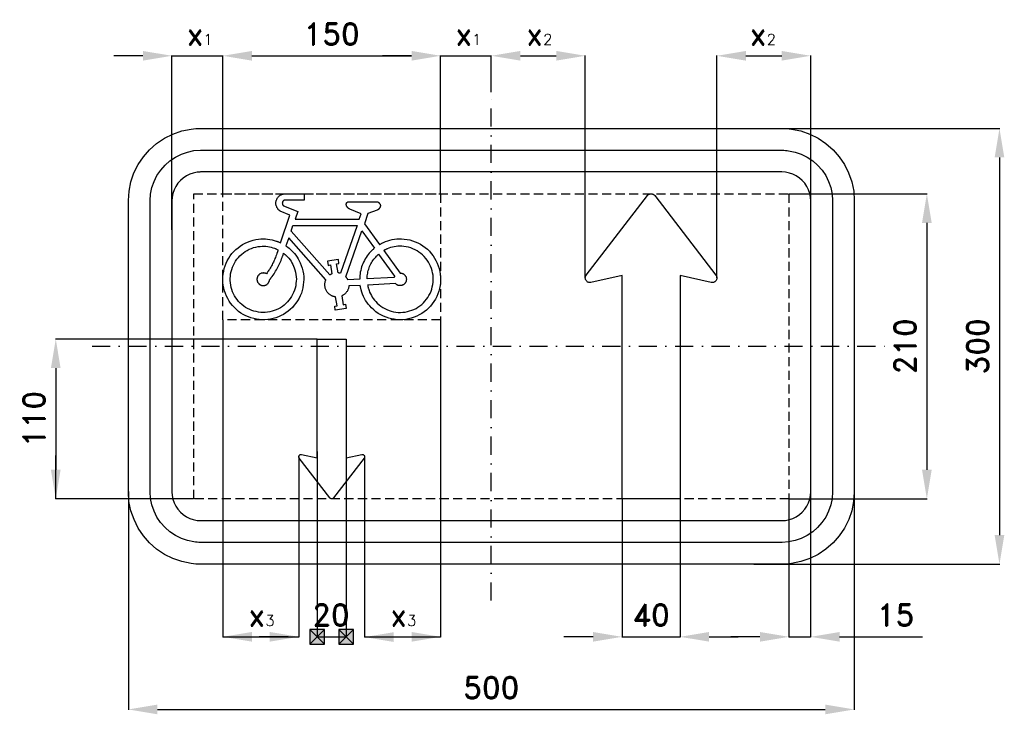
# Model space of a CAD drawing. Header units: millimetres. Extents: x -325 to 353, y -253 to 225.
import ezdxf

# ---------------------------------------------------------------- set-up
doc = ezdxf.new("R2010")
doc.units = ezdxf.units.MM
doc.header["$LTSCALE"] = 5
doc.linetypes.add('ČERCHOVANÁX2', pattern=[2, 1, -0.5, 0, -0.5])
doc.linetypes.add('ČÁRKOVANÁX2', pattern=[1.5, 1, -0.5])
doc.layers.add('Kóty', color=2, linetype='Continuous')
doc.layers.add('Značka', color=7, linetype='Continuous')
doc.styles.get("Standard").update_dxf_attribs({"font": 'romand.shx', "height": 15})
doc.dimstyles.get("Standard").update_dxf_attribs({"dimtxt": 15, "dimasz": 20, "dimexe": 0.18, "dimexo": 0.0625, "dimgap": 7.5, "dimtad": 1, "dimdec": 0, "dimzin": 0, "dimdsep": 46, "dimtxsty": 'Standard', "dimcen": 0.09, "dimadec": 0, "dimazin": 0, "dimtfac": 1, "dimtdec": 0, "dimtofl": 0, "dimtmove": 0, "dimatfit": 3, "dimfxl": 1, "dimtolj": 1, "dimtzin": 0, "dimarcsym": 0})

# ---------------------------------------------------------------- blocks, each defined once
blk = doc.blocks.new('*D0')
at = {"layer": 'Defpoints', "color": 0, "transparency": 16777216}
for p in [(205, 105), (205, -105), (300, -105)]:
    blk.add_point(p, dxfattribs=at)
at = {"layer": 'Kóty', "color": 0, "lineweight": -2, "transparency": 16777216}
for p, q in [((205.06, 105), (300.18, 105)), ((300, 85), (300, -85)), ((205.06, -105), (300.18, -105))]:
    blk.add_line(p, q, dxfattribs=at)
at = {"layer": 'Kóty', "color": 0, "transparency": 16777216}
for points in [[(296.67, 85), (303.33, 85), (300, 105)], [(296.67, -85), (303.33, -85), (300, -105)]]:
    blk.add_solid(points, dxfattribs=at)
at = {"layer": 'Kóty', "color": 0, "transparency": 16777216, "insert": (285, 0), "char_height": 15, "attachment_point": 5, "rotation": 90}
blk.add_mtext('\\A1;210', dxfattribs=at)
blk = doc.blocks.new('*D1')
at = {"layer": 'Defpoints', "color": 0, "transparency": 16777216}
for p in [(-34.94, 200), (-184.94, 105), (-34.94, 105)]:
    blk.add_point(p, dxfattribs=at)
at = {"layer": 'Kóty', "color": 0, "lineweight": -2, "transparency": 16777216}
for p, q in [((-184.94, 105.06), (-184.94, 200.18)), ((-164.94, 200), (-54.94, 200)), ((-34.94, 105.06), (-34.94, 200.18))]:
    blk.add_line(p, q, dxfattribs=at)
at = {"layer": 'Kóty', "color": 0, "transparency": 16777216}
for points in [[(-164.94, 203.33), (-164.94, 196.67), (-184.94, 200)], [(-54.94, 203.33), (-54.94, 196.67), (-34.94, 200)]]:
    blk.add_solid(points, dxfattribs=at)
at = {"layer": 'Kóty', "color": 0, "transparency": 16777216, "insert": (-109.94, 215), "char_height": 15, "attachment_point": 5}
blk.add_mtext('\\A1;150', dxfattribs=at)
blk = doc.blocks.new('*D2')
at = {"layer": 'Defpoints', "color": 0, "transparency": 16777216}
for p in [(180.74, 150), (180.74, -150), (350, -150)]:
    blk.add_point(p, dxfattribs=at)
at = {"layer": 'Kóty', "color": 0, "lineweight": -2, "transparency": 16777216}
for p, q in [((180.81, 150), (350.18, 150)), ((350, 130), (350, -130)), ((180.81, -150), (350.18, -150))]:
    blk.add_line(p, q, dxfattribs=at)
at = {"layer": 'Kóty', "color": 0, "transparency": 16777216}
for points in [[(346.67, 130), (353.33, 130), (350, 150)], [(346.67, -130), (353.33, -130), (350, -150)]]:
    blk.add_solid(points, dxfattribs=at)
at = {"layer": 'Kóty', "color": 0, "transparency": 16777216, "insert": (335, 0), "char_height": 15, "attachment_point": 5, "rotation": 90}
blk.add_mtext('\\A1;300', dxfattribs=at)
blk = doc.blocks.new('*D3')
at = {"layer": 'Defpoints', "color": 0, "transparency": 16777216}
for p in [(219.9, -101.45), (205, -105), (219.9, -200)]:
    blk.add_point(p, dxfattribs=at)
at = {"layer": 'Kóty', "color": 0, "lineweight": -2, "transparency": 16777216}
for p, q in [((219.9, -101.51), (219.9, -200.18)), ((205, -105.06), (205, -200.18)), ((185, -200), (165, -200)), ((239.9, -200), (297.04, -200))]:
    blk.add_line(p, q, dxfattribs=at)
at = {"layer": 'Kóty', "color": 0, "transparency": 16777216}
for points in [[(185, -196.67), (185, -203.33), (205, -200)], [(239.9, -196.67), (239.9, -203.33), (219.9, -200)]]:
    blk.add_solid(points, dxfattribs=at)
at = {"layer": 'Kóty', "color": 0, "transparency": 16777216, "insert": (278.47, -185), "char_height": 15, "attachment_point": 5}
blk.add_mtext('\\A1;15', dxfattribs=at)
blk = doc.blocks.new('*D4')
at = {"layer": 'Defpoints', "color": 0, "transparency": 16777216}
for p in [(90.04, -105), (130.04, -105.01), (130.04, -200)]:
    blk.add_point(p, dxfattribs=at)
at = {"layer": 'Kóty', "color": 0, "lineweight": -2, "transparency": 16777216}
for p, q in [((90.04, -105.06), (90.04, -200.18)), ((130.04, -105.07), (130.04, -200.18)), ((70.04, -200), (50.04, -200)), ((150.04, -200), (170.04, -200))]:
    blk.add_line(p, q, dxfattribs=at)
at = {"layer": 'Kóty', "color": 0, "transparency": 16777216}
for points in [[(70.04, -196.67), (70.04, -203.33), (90.04, -200)], [(150.04, -196.67), (150.04, -203.33), (130.04, -200)]]:
    blk.add_solid(points, dxfattribs=at)
at = {"layer": 'Kóty', "color": 0, "transparency": 16777216, "insert": (110.04, -185), "char_height": 15, "attachment_point": 5}
blk.add_mtext('\\A1;40', dxfattribs=at)
blk = doc.blocks.new('*D5')
at = {"layer": 'Defpoints', "color": 0, "transparency": 16777216}
for p in [(-119.94, 5), (-300, -105), (-205, -105)]:
    blk.add_point(p, dxfattribs=at)
at = {"layer": 'Kóty', "color": 0, "lineweight": -2, "transparency": 16777216}
for p, q in [((-120, 5), (-300.18, 5)), ((-300, -15), (-300, -85)), ((-205.06, -105), (-300.18, -105))]:
    blk.add_line(p, q, dxfattribs=at)
at = {"layer": 'Kóty', "color": 0, "transparency": 16777216}
for points in [[(-303.33, -15), (-296.67, -15), (-300, 5)], [(-303.33, -85), (-296.67, -85), (-300, -105)]]:
    blk.add_solid(points, dxfattribs=at)
at = {"layer": 'Kóty', "color": 0, "transparency": 16777216, "insert": (-315, -50), "char_height": 15, "attachment_point": 5, "rotation": 90}
blk.add_mtext('\\A1;110', dxfattribs=at)
blk = doc.blocks.new('*D6')
at = {"layer": 'Defpoints', "color": 0, "transparency": 16777216}
for p in [(-250, -100), (250, -100), (250, -250)]:
    blk.add_point(p, dxfattribs=at)
at = {"layer": 'Kóty', "color": 0, "lineweight": -2, "transparency": 16777216}
for p, q in [((-250, -100.06), (-250, -250.18)), ((250, -100.06), (250, -250.18)), ((-230, -250), (230, -250))]:
    blk.add_line(p, q, dxfattribs=at)
at = {"layer": 'Kóty', "color": 0, "transparency": 16777216}
for points in [[(-230, -246.67), (-230, -253.33), (-250, -250)], [(230, -246.67), (230, -253.33), (250, -250)]]:
    blk.add_solid(points, dxfattribs=at)
at = {"layer": 'Kóty', "color": 0, "transparency": 16777216, "insert": (0, -235), "char_height": 15, "attachment_point": 5}
blk.add_mtext('\\A1;500', dxfattribs=at)

msp = doc.modelspace()

# ---------------------------------------------------------------- hatches: boundary and pattern name
at = {"layer": 'Kóty'}
h = msp.add_hatch(color=256, dxfattribs=at)
h.dxf.hatch_style = 1
h.paths.add_polyline_path([(-124.94, -205), (-114.94, -205), (-114.94, -195), (-124.94, -195)])
h = msp.add_hatch(color=256, dxfattribs=at)
h.dxf.hatch_style = 1
h.paths.add_polyline_path([(-104.94, -205), (-94.94, -205), (-94.94, -195), (-104.94, -195)])

# ---------------------------------------------------------------- linework, layer by layer
for p, q in [((-240, 200), (-260, 200)), ((-220, 80.14), (-220, 200.18)), ((-184.94, 105.06), (-184.94, 200.18)), ((-164.94, 200), (-144.94, 200)), ((-54.94, 200), (-74.94, 200)), ((-34.94, 105.06), (-34.94, 200.18)), ((0, 175.06), (0, 200.18)), ((0, 175.06), (0, 200.18)), ((0, 175.12), (0, 200.18)), ((20, 200), (44.73, 200)), ((64.73, 47.11), (64.73, 200.18)), ((155.35, 47.11), (155.35, 200.18)), ((175.35, 200), (200, 200)), ((220, 47.11), (220, 200.18)), ((-184.94, 18.2), (-184.94, -200.18)), ((-34.94, 18.2), (-34.94, -200.18)), ((-119.94, -72.53), (-119.94, -200.18)), ((-99.94, -72.53), (-99.94, -200.18)), ((-132.59, -76.09), (-132.59, -200.18)), ((-87.28, -76.09), (-87.28, -200.18)), ((-139.94, -200), (-159.94, -200))]:
    msp.add_line(p, q, dxfattribs=at)
for points in [[(-220, 200), (-184.94, 200)], [(-34.91, 200), (0, 200)], [(-300, -105), (-300, -75.06)], [(-124.94, -195), (-114.94, -205)], [(-114.94, -195), (-124.94, -205)], [(-104.94, -195), (-94.94, -205)], [(-94.94, -195), (-104.94, -205)], [(-184.94, -200), (-132.59, -200)], [(-119.94, -200), (-99.94, -200)], [(-87.28, -200), (-34.94, -200)], [(90, -200), (130, -200)], [(205, -200), (219.9, -200)]]:
    msp.add_lwpolyline(points, dxfattribs=at)
at = {"layer": 'Kóty', "color": 6, "linetype": 'ČÁRKOVANÁX2', "ltscale": 1.25}
msp.add_lwpolyline([(-184.94, 105), (-34.94, 105), (-34.94, 18.27), (-184.94, 18.27)], close=True, dxfattribs=at)
at = {"layer": 'Kóty'}
for points in [[(-124.94, -205), (-114.94, -205), (-114.94, -195), (-124.94, -195)], [(-104.94, -205), (-94.94, -205), (-94.94, -195), (-104.94, -195)]]:
    msp.add_lwpolyline(points, close=True, dxfattribs=at)
for points in [[(-240, 203.33), (-240, 196.67), (-220, 200)], [(-164.94, 203.33), (-164.94, 196.67), (-184.94, 200)], [(-54.94, 203.33), (-54.94, 196.67), (-34.94, 200)], [(20, 203.34), (20, 196.67), (0, 200)], [(44.73, 203.34), (44.73, 196.67), (64.73, 200)], [(175.35, 203.34), (175.35, 196.67), (155.35, 200)], [(200, 203.34), (200, 196.67), (220, 200)], [(-164.94, -196.67), (-164.94, -203.33), (-184.94, -200)], [(-152.59, -196.67), (-152.59, -203.33), (-132.59, -200)], [(-54.94, -196.67), (-54.94, -203.33), (-34.94, -200)], [(-67.28, -196.85), (-67.28, -203.51), (-87.28, -200.18)]]:
    msp.add_solid(points, dxfattribs=at)
at = {"layer": 'Značka', "color": 6, "linetype": 'ČERCHOVANÁX2', "ltscale": 2.5}
for points in [[(0, -175), (0, 175)], [(-275, 0), (275, 0)]]:
    msp.add_lwpolyline(points, dxfattribs=at)
at = {"layer": 'Značka', "color": 5}
for points in [[(-200, -150), (-200.2, -150), (-200.4, -150, -0.03216), (-206.8, -149.55), (-213.2, -148.23), (-219.3, -146.15), (-225.1, -143.24), (-230.5, -139.64), (-235.4, -135.35), (-239.6, -130.5), (-243.2, -125.11), (-246.1, -119.33), (-248.2, -113.19), (-249.6, -106.85), (-250, -100.39), (-250, -100.2), (-250, -100), (-250, 100), (-250, 100.2), (-250, 100.39), (-249.5, 106.85), (-248.2, 113.19), (-246.2, 119.33), (-243.2, 125.11), (-239.6, 130.5), (-235.4, 135.35), (-230.5, 139.65), (-225.1, 143.24), (-219.3, 146.13), (-213.2, 148.23), (-206.8, 149.57, -0.036733), (-200.4, 150), (-200.2, 150), (-200, 150), (200, 150), (200.2, 150), (200.4, 150, -0.03216), (206.8, 149.55), (213.2, 148.23), (219.3, 146.15), (225.1, 143.24), (230.5, 139.64), (235.4, 135.35), (239.6, 130.5), (243.2, 125.11), (246.1, 119.33), (248.2, 113.19), (249.6, 106.85), (250, 100.39), (250, 100.2), (250, 100), (250, -100), (250, -100.2), (250, -100.39), (249.5, -106.85), (248.2, -113.19), (246.2, -119.33), (243.2, -125.11), (239.6, -130.5), (235.4, -135.35), (230.5, -139.65), (225.1, -143.24), (219.3, -146.13), (213.2, -148.23), (206.8, -149.57, -0.036738), (200.4, -150), (200.2, -150), (200, -150), (-200, -150)], [(-200, -135), (-200.1, -135), (-200.3, -135, -0.032139), (-204.8, -134.68), (-209.2, -133.76), (-213.5, -132.31), (-217.6, -130.26), (-221.4, -127.75), (-224.7, -124.75), (-227.8, -121.35), (-230.3, -117.58), (-232.3, -113.53), (-233.8, -109.24), (-234.7, -104.79), (-235, -100.28), (-235, -100.14), (-235, -100), (-235, 100), (-235, 100.14), (-235, 100.28), (-234.7, 104.79), (-233.8, 109.24), (-232.3, 113.53), (-230.3, 117.58), (-227.7, 121.35), (-224.7, 124.75), (-221.4, 127.75), (-217.6, 130.26), (-213.5, 132.29), (-209.2, 133.76), (-204.8, 134.7), (-200.3, 135), (-200.1, 135), (-200, 135), (200, 135), (200.1, 135), (200.3, 135, -0.032139), (204.8, 134.68), (209.2, 133.76), (213.5, 132.31), (217.6, 130.26), (221.4, 127.75), (224.7, 124.75), (227.8, 121.35), (230.3, 117.58), (232.3, 113.53), (233.8, 109.24), (234.7, 104.79), (235, 100.28), (235, 100.14), (235, 100), (235, -100), (235, -100.14), (235, -100.28), (234.7, -104.79), (233.8, -109.24), (232.3, -113.53), (230.3, -117.58), (227.7, -121.35), (224.7, -124.75), (221.4, -127.75), (217.6, -130.26), (213.5, -132.29), (209.2, -133.76), (204.8, -134.7), (200.3, -135), (200.1, -135), (200, -135), (-200, -135)], [(-200, -120), (200, -120), (200.1, -120), (200.2, -120), (202.7, -119.82), (205.3, -119.29), (207.7, -118.46), (210, -117.29), (212.2, -115.86), (214.1, -114.14), (215.9, -112.2), (217.3, -110.05), (218.5, -107.73), (219.3, -105.28), (219.8, -102.74), (220, -100.16), (220, -100.08), (220, -100), (220, 100), (220, 100.08), (220, 100.16), (219.8, 102.74), (219.3, 105.28), (218.5, 107.73), (217.3, 110.05), (215.9, 112.2), (214.1, 114.14), (212.2, 115.86), (210, 117.29), (207.7, 118.45), (205.3, 119.29), (202.7, 119.83), (200.2, 120), (200.1, 120), (200, 120), (-200, 120), (-200.1, 120), (-200.2, 120, 0.032114), (-202.7, 119.82), (-205.3, 119.29), (-207.7, 118.46), (-210, 117.29), (-212.2, 115.86), (-214.1, 114.14), (-215.9, 112.2), (-217.3, 110.05), (-218.5, 107.73), (-219.3, 105.28), (-219.8, 102.74), (-220, 100.16), (-220, 100.08), (-220, 100), (-220, -100), (-220, -100.08), (-220, -100.16), (-219.8, -102.74), (-219.3, -105.28), (-218.5, -107.73), (-217.3, -110.05), (-215.9, -112.2), (-214.1, -114.14), (-212.2, -115.86), (-210, -117.29), (-207.7, -118.45), (-205.3, -119.29), (-202.7, -119.83), (-200.2, -120), (-200.1, -120), (-200, -120)], [(-78.84, 99.56), (-78.74, 99.54), (-78.54, 99.5), (-78.54, 99.5), (-78.54, 99.49), (-78.44, 99.46), (-78.34, 99.42), (-78.24, 99.37), (-78.04, 99.31), (-77.94, 99.25), (-77.84, 99.18), (-77.74, 99.1), (-77.64, 99.02), (-77.44, 98.92), (-77.34, 98.8), (-77.24, 98.68), (-77.14, 98.55), (-77.04, 98.41), (-76.94, 98.27), (-76.84, 98.12), (-76.74, 97.97), (-76.64, 97.81), (-76.64, 97.65), (-76.54, 97.48), (-76.54, 97.32), (-76.44, 97.15), (-76.44, 96.98), (-76.44, 96.8), (-76.44, 96.63), (-76.44, 96.4), (-76.54, 96.16), (-76.54, 95.94), (-76.64, 95.72), (-76.74, 95.5), (-76.84, 95.29), (-76.94, 95.09), (-77.14, 94.89), (-77.24, 94.74), (-77.34, 94.6), (-77.44, 94.46), (-77.64, 94.34), (-77.74, 94.22), (-77.94, 94.11), (-78.04, 94.03), (-78.14, 93.96), (-78.24, 93.95), (-78.24, 93.93), (-78.44, 93.85), (-78.64, 93.77), (-84.94, 91.34), (-87.44, 84.4), (-77.04, 70.03), (-76.94, 70.07), (-76.84, 70.11), (-76.64, 70.26), (-76.34, 70.41), (-76.04, 70.6), (-75.64, 70.78), (-75.34, 70.97), (-74.94, 71.14), (-74.64, 71.32), (-74.24, 71.49), (-72.84, 72.12), (-71.34, 72.65), (-69.84, 73.1), (-68.24, 73.45), (-66.74, 73.72), (-65.14, 73.88), (-63.54, 73.95, -0.011257), (-61.94, 73.94), (-60.04, 73.83), (-58.04, 73.59), (-56.14, 73.21), (-54.24, 72.66), (-52.34, 71.99), (-50.54, 71.18), (-48.84, 70.23), (-47.24, 69.16), (-45.54, 68.01), (-44.04, 66.76), (-42.64, 65.39), (-41.34, 63.92), (-40.14, 62.36), (-39.04, 60.71), (-38.14, 58.98), (-37.24, 57.19), (-36.54, 55.36), (-35.94, 53.49), (-35.44, 51.57), (-35.14, 49.62), (-34.94, 47.66), (-34.94, 45.69), (-35.04, 43.72), (-35.34, 41.77), (-35.64, 39.83), (-36.14, 37.92), (-36.84, 36.06), (-37.64, 34.25), (-38.54, 32.49), (-39.54, 30.82), (-40.74, 29.22), (-41.94, 27.71), (-43.34, 26.27), (-44.74, 24.92), (-46.24, 23.69), (-47.94, 22.58), (-49.64, 21.58), (-51.34, 20.73), (-53.24, 20), (-55.14, 19.41), (-57.04, 18.91), (-58.94, 18.55), (-60.94, 18.33), (-62.84, 18.27), (-64.84, 18.34), (-66.84, 18.57), (-68.74, 18.94), (-70.64, 19.45), (-72.54, 20.06), (-74.34, 20.79), (-76.14, 21.66), (-77.84, 22.66), (-79.44, 23.78), (-80.94, 25.03), (-82.44, 26.38), (-83.74, 27.83), (-84.74, 29.03), (-85.74, 30.3), (-86.64, 31.61), (-87.44, 32.99), (-88.14, 34.39), (-88.74, 35.84), (-89.24, 37.32), (-89.64, 38.84), (-89.74, 39.22), (-89.84, 39.6), (-89.94, 39.99), (-90.04, 40.37), (-90.04, 40.76), (-90.14, 41.14), (-90.24, 41.45), (-90.24, 41.76), (-90.24, 41.84), (-90.34, 41.92), (-98.14, 41.53), (-98.14, 41.09), (-98.14, 41.07), (-98.14, 41.05), (-98.24, 40.96), (-98.24, 40.88), (-98.24, 40.77), (-98.24, 40.66), (-98.34, 40.24), (-98.44, 39.82), (-98.64, 39.4), (-98.74, 39), (-98.94, 38.6), (-99.14, 38.22), (-99.34, 37.84), (-99.64, 37.48), (-99.94, 37.12), (-100.14, 36.78), (-100.44, 36.46), (-100.74, 36.15), (-101.14, 35.87), (-101.44, 35.6), (-101.84, 35.36), (-102.24, 35.14), (-102.34, 35.09), (-102.34, 35.04), (-102.44, 34.99), (-102.54, 34.95), (-102.54, 34.94), (-102.54, 34.93), (-102.94, 34.74), (-102.04, 28.64), (-100.34, 28.9), (-99.94, 26.05), (-107.44, 24.84), (-107.84, 27.7), (-106.24, 27.95), (-107.24, 34.05), (-107.64, 34.11), (-108.04, 34.17), (-108.14, 34.19), (-108.14, 34.2), (-108.44, 34.27), (-108.84, 34.35), (-109.14, 34.47), (-109.54, 34.61), (-109.94, 34.77), (-110.24, 34.95), (-110.54, 35.14), (-110.94, 35.35), (-111.34, 35.63), (-111.74, 35.92), (-112.04, 36.25), (-112.44, 36.59), (-112.74, 36.96), (-113.04, 37.35), (-113.34, 37.75), (-113.54, 38.17), (-113.84, 38.6), (-114.04, 39.04), (-114.24, 39.5), (-114.34, 39.97), (-114.54, 40.44), (-114.54, 40.92), (-114.64, 41.41), (-114.64, 41.9), (-114.74, 42.29), (-114.74, 42.69), (-114.64, 43.08), (-114.64, 43.47), (-114.54, 43.86), (-114.44, 44.24), (-114.34, 44.62), (-114.24, 44.99), (-114.24, 45.08), (-114.14, 45.17), (-114.14, 45.26), (-114.14, 45.36), (-114.04, 45.45), (-114.04, 45.54), (-114.04, 45.61), (-113.94, 45.68), (-113.94, 45.7), (-113.94, 45.72), (-139.54, 74.61), (-141.44, 69.1), (-140.14, 68.18), (-140.14, 68.13), (-140.04, 68.09), (-139.84, 67.9), (-139.54, 67.71), (-139.24, 67.47), (-138.94, 67.22), (-137.84, 66.2), (-136.74, 65.11), (-135.64, 63.95), (-134.74, 62.74), (-133.84, 61.47), (-133.04, 60.14), (-132.34, 58.77), (-131.64, 57.36), (-130.94, 55.57), (-130.24, 53.73), (-129.84, 51.86), (-129.44, 49.95), (-129.24, 48.02), (-129.24, 46.08), (-129.34, 44.14), (-129.54, 42.22), (-129.84, 40.31), (-130.34, 38.42), (-130.84, 36.57), (-131.64, 34.78), (-132.44, 33.03), (-133.44, 31.36), (-134.54, 29.77), (-135.74, 28.25), (-137.04, 26.8), (-138.44, 25.44), (-139.84, 24.18), (-141.44, 23.04), (-143.14, 22.01), (-144.84, 21.1), (-146.54, 20.33), (-148.44, 19.68), (-150.24, 19.12), (-152.14, 18.7), (-154.04, 18.41), (-156.04, 18.27), (-157.94, 18.26), (-159.84, 18.4), (-161.84, 18.68), (-163.64, 19.09), (-165.54, 19.6), (-167.34, 20.24), (-169.14, 21), (-170.84, 21.91), (-172.54, 22.92), (-174.14, 24.06), (-175.54, 25.32), (-176.94, 26.67), (-178.24, 28.09), (-179.54, 29.59), (-180.64, 31.18), (-181.54, 32.86), (-182.44, 34.59), (-183.14, 36.39), (-183.74, 38.23), (-184.24, 40.11), (-184.64, 42.02), (-184.84, 43.94), (-184.94, 45.87), (-184.94, 47.81), (-184.74, 49.74), (-184.34, 51.65), (-183.94, 53.53), (-183.34, 55.37), (-182.64, 57.18), (-181.84, 58.94), (-180.84, 60.64), (-179.84, 62.25), (-178.64, 63.8), (-177.34, 65.24), (-175.94, 66.58), (-174.44, 67.83), (-172.94, 69), (-171.34, 70.06), (-169.64, 71), (-167.84, 71.8), (-166.04, 72.49), (-164.14, 73.04), (-162.24, 73.45), (-160.34, 73.73), (-158.84, 73.89), (-157.24, 73.97, -0.016811), (-155.64, 73.96), (-154.14, 73.84), (-152.64, 73.64), (-151.04, 73.34), (-149.64, 72.94), (-148.14, 72.45), (-147.74, 72.32), (-147.44, 72.18), (-147.14, 72.07), (-146.84, 71.95), (-146.74, 71.92), (-146.64, 71.89), (-145.24, 71.29), (-138.74, 90.34), (-145.34, 93.02), (-145.54, 93.2), (-145.84, 93.39), (-145.94, 93.43), (-145.94, 93.47), (-146.14, 93.63), (-146.34, 93.8), (-146.54, 94.02), (-146.74, 94.26), (-146.94, 94.5), (-147.14, 94.76), (-147.34, 95.03), (-147.54, 95.3), (-147.74, 95.66), (-147.84, 96.02), (-148.04, 96.39), (-148.14, 96.77), (-148.24, 97.16), (-148.34, 97.55), (-148.34, 97.95), (-148.34, 98.35), (-148.34, 98.75), (-148.34, 99.15), (-148.34, 99.55), (-148.24, 99.94), (-148.14, 100.33), (-148.04, 100.71), (-147.84, 101.08), (-147.64, 101.44), (-147.54, 101.79), (-147.24, 102.13), (-147.04, 102.46), (-146.84, 102.77), (-146.54, 103.07), (-146.24, 103.34), (-145.94, 103.6), (-145.64, 103.84), (-145.34, 104.03), (-145.04, 104.2), (-144.84, 104.35), (-144.54, 104.49), (-144.24, 104.61), (-143.94, 104.72), (-143.64, 104.79), (-143.44, 104.85), (-143.34, 104.87), (-143.34, 104.88), (-143.04, 104.94), (-142.64, 104.99), (-128.94, 104.99), (-128.94, 100.66), (-142.04, 100.66), (-142.14, 100.64), (-142.24, 100.63), (-142.34, 100.62), (-142.34, 100.62), (-142.44, 100.6), (-142.44, 100.58), (-142.54, 100.55), (-142.64, 100.51), (-142.74, 100.47), (-142.84, 100.42), (-142.94, 100.37), (-143.04, 100.31), (-143.14, 100.24), (-143.24, 100.16), (-143.34, 100.07), (-143.44, 99.98), (-143.54, 99.88), (-143.64, 99.78), (-143.64, 99.67), (-143.74, 99.56), (-143.74, 99.44), (-143.84, 99.33), (-143.84, 99.21), (-143.94, 99.08), (-143.94, 98.95), (-143.94, 98.83), (-143.94, 98.7), (-144.04, 98.57), (-144.04, 98.44), (-143.94, 98.31), (-143.94, 98.18), (-143.94, 98.06), (-143.94, 97.93), (-143.84, 97.81), (-143.84, 97.69), (-143.74, 97.57), (-143.74, 97.48), (-143.64, 97.39), (-143.64, 97.3), (-143.54, 97.22), (-143.44, 97.14), (-143.44, 97.06), (-143.34, 97), (-143.24, 96.95), (-143.24, 96.94), (-143.24, 96.92), (-143.14, 96.86), (-143.14, 96.79), (-133.34, 92.81), (-135.14, 87.48), (-90.94, 87.48), (-89.64, 91.16), (-97.34, 94.32), (-97.44, 94.41), (-97.64, 94.49), (-97.74, 94.51), (-97.74, 94.53), (-97.84, 94.6), (-98.04, 94.69), (-98.14, 94.8), (-98.34, 94.91), (-98.44, 95.04), (-98.64, 95.17), (-98.74, 95.31), (-98.94, 95.45), (-99.04, 95.63), (-99.24, 95.82), (-99.34, 96.02), (-99.54, 96.23), (-99.64, 96.45), (-99.74, 96.68), (-99.84, 96.91), (-99.84, 97.15), (-99.94, 97.28), (-99.94, 97.41), (-99.94, 97.55), (-99.94, 97.68), (-99.94, 97.81), (-99.94, 97.95), (-99.94, 98.08), (-99.84, 98.21), (-99.84, 98.34), (-99.84, 98.46), (-99.74, 98.58), (-99.64, 98.7), (-99.64, 98.81), (-99.54, 98.92), (-99.44, 99.02), (-99.34, 99.11), (-99.24, 99.18), (-99.14, 99.25), (-99.04, 99.31), (-98.94, 99.36), (-98.84, 99.41), (-98.74, 99.45), (-98.74, 99.48), (-98.64, 99.51), (-98.64, 99.51), (-98.54, 99.52), (-98.44, 99.54), (-98.34, 99.56), (-78.84, 99.56)], [(130.04, -105), (90.04, -105), (90.04, 48.65), (68.62, 43.94), (68.47, 43.91, -0.009986), (68.32, 43.88, -0.052061), (67.69, 43.87, -0.052192), (67.08, 43.98, -0.064974), (66.35, 44.27, -0.064906), (65.73, 44.74, -0.064728), (65.23, 45.34, -0.06468), (64.9, 46.05, -0.06434), (64.74, 46.81, -0.063084), (64.78, 47.59, -0.052238), (64.94, 48.2, -0.057007), (65.22, 48.76), (65.31, 48.89), (65.4, 49.01), (107.51, 103.75), (107.6, 103.86), (107.7, 103.97, -0.048752), (108.13, 104.37, -0.048795), (108.63, 104.67, -0.060747), (109.32, 104.92, -0.060974), (110.04, 105, -0.060662), (110.77, 104.92, -0.059091), (111.46, 104.67, -0.048866), (111.96, 104.37, -0.05341), (112.39, 103.97), (112.49, 103.86), (112.58, 103.75), (154.69, 49.01), (154.78, 48.89), (154.86, 48.76, -0.052047), (155.14, 48.2, -0.052182), (155.3, 47.59, -0.064965), (155.35, 46.81, -0.064903), (155.19, 46.05, -0.064729), (154.86, 45.34, -0.064612), (154.36, 44.74, -0.064247), (153.73, 44.28, -0.063075), (153.01, 43.98, -0.052287), (152.39, 43.86, -0.056953), (151.77, 43.88), (151.62, 43.91), (151.46, 43.94), (130.04, 48.65), (130.04, -105)], [(-62.84, 50.44), (-62.64, 50.44), (-62.64, 50.44), (-62.64, 50.44), (-62.54, 50.44), (-62.54, 50.43), (-62.44, 50.43), (-62.34, 50.43), (-62.14, 50.4), (-61.94, 50.36), (-61.64, 50.3), (-61.44, 50.23), (-61.24, 50.15), (-60.94, 50.05), (-60.74, 49.93), (-60.54, 49.81), (-60.24, 49.64), (-60.04, 49.46), (-59.84, 49.25), (-59.54, 49.03), (-59.34, 48.8), (-59.24, 48.55), (-59.04, 48.29), (-58.94, 48.01), (-58.74, 47.73), (-58.64, 47.44), (-58.54, 47.15), (-58.54, 46.85), (-58.44, 46.54), (-58.44, 46.23), (-58.44, 45.92), (-58.54, 45.62), (-58.54, 45.31), (-58.64, 45.01), (-58.64, 44.72), (-58.84, 44.43), (-58.94, 44.15), (-59.04, 43.88), (-59.24, 43.62), (-59.44, 43.38), (-59.64, 43.15), (-59.84, 42.93), (-60.04, 42.72), (-60.34, 42.54), (-60.54, 42.37), (-60.84, 42.23), (-61.14, 42.1), (-61.44, 42), (-61.74, 41.91), (-62.04, 41.84), (-62.34, 41.79), (-62.64, 41.77), (-62.94, 41.77), (-63.24, 41.8), (-63.54, 41.84), (-63.84, 41.91), (-64.14, 41.97), (-64.34, 42.05), (-64.54, 42.14), (-64.74, 42.25), (-65.04, 42.36), (-65.24, 42.5), (-65.34, 42.61), (-65.54, 42.73), (-65.54, 42.77), (-65.64, 42.8), (-65.74, 42.96), (-65.94, 43.14), (-85.24, 42.17), (-85.24, 42.11), (-85.14, 42.05), (-85.14, 41.8), (-85.04, 41.55), (-85.04, 41.24), (-84.94, 40.92), (-84.84, 40.61), (-84.74, 40.3), (-84.74, 39.99), (-84.64, 39.69), (-84.24, 38.47), (-83.84, 37.28), (-83.24, 36.11), (-82.64, 34.98), (-82.04, 33.88), (-81.34, 32.83), (-80.54, 31.81), (-79.64, 30.85), (-78.54, 29.69), (-77.34, 28.61), (-76.14, 27.62), (-74.74, 26.73), (-73.44, 25.94), (-71.94, 25.26), (-70.44, 24.69), (-68.94, 24.22), (-67.34, 23.83), (-65.84, 23.54), (-64.24, 23.37), (-62.64, 23.33), (-61.04, 23.4), (-59.44, 23.59), (-57.84, 23.91), (-56.34, 24.32), (-54.74, 24.82), (-53.34, 25.42), (-51.84, 26.12), (-50.54, 26.94), (-49.14, 27.85), (-47.94, 28.86), (-46.74, 29.95), (-45.74, 31.13), (-44.64, 32.36), (-43.74, 33.65), (-42.94, 35.02), (-42.14, 36.44), (-41.54, 37.91), (-41.04, 39.42), (-40.64, 40.97), (-40.34, 42.54), (-40.14, 44.13), (-40.04, 45.73), (-40.04, 47.32), (-40.14, 48.92), (-40.44, 50.5), (-40.84, 52.05), (-41.24, 53.58), (-41.84, 55.06), (-42.54, 56.52), (-43.34, 57.92), (-44.14, 59.27), (-45.14, 60.54), (-46.14, 61.75), (-47.34, 62.87), (-48.54, 63.9), (-49.84, 64.84), (-51.14, 65.71), (-52.54, 66.49), (-54.04, 67.17), (-55.54, 67.73), (-57.04, 68.19), (-58.64, 68.53), (-60.24, 68.75), (-61.74, 68.87), (-63.04, 68.91, 0.015545), (-64.34, 68.88), (-65.64, 68.77), (-66.94, 68.58), (-68.14, 68.32), (-69.44, 67.97), (-70.64, 67.55), (-71.74, 67.05), (-72.04, 66.92), (-72.34, 66.79), (-72.64, 66.65), (-72.94, 66.5), (-73.24, 66.36), (-73.44, 66.21), (-73.74, 66.09), (-73.94, 65.97), (-74.04, 65.94), (-74.04, 65.92), (-62.84, 50.44)], [(-119.94, 5), (-99.94, 5), (-99.94, -76.82), (-89.23, -74.47), (-89.15, -74.45, -0.009986), (-89.07, -74.44, -0.052061), (-88.76, -74.43, -0.052192), (-88.45, -74.49, -0.064974), (-88.09, -74.64, -0.064906), (-87.78, -74.87, -0.064728), (-87.53, -75.17, -0.06468), (-87.36, -75.53, -0.06434), (-87.29, -75.91, -0.063084), (-87.3, -76.3, -0.052238), (-87.38, -76.6, -0.057007), (-87.53, -76.88), (-87.57, -76.94), (-87.61, -77.01), (-108.67, -104.38), (-108.71, -104.43), (-108.76, -104.49, -0.048752), (-108.98, -104.68, -0.048795), (-109.23, -104.84, -0.060747), (-109.57, -104.96, -0.060974), (-109.94, -105, -0.060662), (-110.3, -104.96, -0.059091), (-110.64, -104.84, -0.048866), (-110.89, -104.68, -0.05341), (-111.11, -104.49), (-111.16, -104.43), (-111.2, -104.38), (-132.26, -77.01), (-132.3, -76.94), (-132.35, -76.88, -0.052047), (-132.49, -76.6, -0.052182), (-132.57, -76.3, -0.064965), (-132.59, -75.91, -0.064903), (-132.51, -75.53, -0.064729), (-132.34, -75.17, -0.064612), (-132.09, -74.87, -0.064247), (-131.78, -74.64, -0.063075), (-131.42, -74.49, -0.052287), (-131.11, -74.43, -0.056953), (-130.8, -74.44), (-130.72, -74.45), (-130.65, -74.47), (-119.94, -76.82), (-119.94, 5)]]:
    msp.add_lwpolyline(points, format="xyb", dxfattribs=at)
at = {"layer": 'Značka', "color": 6, "linetype": 'ČÁRKOVANÁX2', "ltscale": 1.25}
msp.add_lwpolyline([(-205, -105), (-205, 105), (205, 105), (205, -105), (-205, -105)], dxfattribs=at)
at = {"layer": 'Značka', "color": 5}
for points in [[(-110.74, 55.99), (-109.84, 49.89), (-109.84, 49.86), (-109.94, 49.82), (-110.24, 49.68), (-110.54, 49.53), (-110.74, 49.37), (-111.04, 49.2), (-111.14, 49.15), (-111.14, 49.11), (-137.94, 79.33), (-136.64, 83.15), (-92.44, 83.15), (-103.94, 50.24), (-103.94, 50.27), (-104.04, 50.29), (-104.34, 50.38), (-104.74, 50.45), (-105.04, 50.51), (-105.34, 50.56), (-105.44, 50.57), (-105.54, 50.58), (-106.54, 56.68), (-104.94, 56.94), (-105.34, 59.79), (-112.84, 58.58), (-112.34, 55.73), (-110.74, 55.99)], [(-89.14, 79.41), (-80.54, 67.53), (-80.64, 67.49), (-80.64, 67.45), (-80.84, 67.29), (-81.04, 67.13), (-81.24, 66.93), (-81.44, 66.73), (-81.74, 66.52), (-81.94, 66.32), (-82.14, 66.11), (-82.34, 65.9), (-83.24, 65.04), (-84.04, 64.13), (-84.84, 63.2), (-85.54, 62.22), (-86.24, 61.21), (-86.84, 60.17), (-87.44, 59.1), (-87.94, 58), (-88.44, 56.89), (-88.94, 55.77), (-89.34, 54.62), (-89.74, 53.45), (-89.94, 52.27), (-90.24, 51.08), (-90.34, 49.88), (-90.54, 48.67), (-90.54, 48.37), (-90.54, 48.06), (-90.54, 47.76), (-90.54, 47.46), (-90.54, 47.15), (-90.64, 46.85), (-90.64, 46.61), (-90.64, 46.36), (-90.64, 46.3), (-90.64, 46.24), (-98.84, 45.83), (-98.94, 45.94), (-98.94, 46.04), (-98.94, 46.07), (-98.94, 46.09), (-99.04, 46.17), (-99.04, 46.25), (-99.14, 46.36), (-99.14, 46.46), (-99.24, 46.57), (-99.34, 46.67), (-99.34, 46.77), (-99.44, 46.87), (-99.54, 46.97), (-99.54, 47.07), (-99.64, 47.16), (-99.74, 47.26), (-99.74, 47.36), (-99.84, 47.45), (-99.94, 47.52), (-99.94, 47.6), (-99.94, 47.62), (-100.04, 47.63), (-100.04, 47.72), (-100.14, 47.81), (-89.14, 79.41)], [(-155.44, 50.14), (-155.44, 50.16), (-155.54, 50.18), (-155.64, 50.25), (-155.84, 50.31), (-156.04, 50.36), (-156.24, 50.4), (-156.34, 50.41), (-156.34, 50.42), (-156.44, 50.43), (-156.44, 50.43), (-156.64, 50.46), (-156.84, 50.47), (-157.04, 50.48), (-157.24, 50.47), (-157.24, 50.47), (-157.34, 50.46), (-157.44, 50.46), (-157.44, 50.45), (-157.74, 50.43), (-157.94, 50.39), (-158.14, 50.33), (-158.44, 50.26), (-158.44, 50.24), (-158.54, 50.22), (-158.64, 50.2), (-158.64, 50.18), (-158.84, 50.08), (-159.14, 49.97), (-159.34, 49.85), (-159.54, 49.72), (-159.54, 49.68), (-159.64, 49.65), (-159.64, 49.61), (-159.74, 49.57), (-159.94, 49.42), (-160.14, 49.25), (-160.24, 49.08), (-160.44, 48.89), (-160.44, 48.85), (-160.54, 48.8), (-160.54, 48.75), (-160.54, 48.7), (-160.74, 48.5), (-160.84, 48.28), (-160.94, 48.07), (-161.04, 47.84), (-161.04, 47.78), (-161.14, 47.73), (-161.14, 47.67), (-161.14, 47.61), (-161.24, 47.38), (-161.34, 47.14), (-161.34, 46.9), (-161.34, 46.65), (-161.44, 46.59), (-161.44, 46.53), (-161.44, 46.47), (-161.44, 46.41), (-161.44, 46.16), (-161.44, 45.92), (-161.44, 45.67), (-161.34, 45.43), (-161.34, 45.37), (-161.34, 45.31), (-161.34, 45.25), (-161.34, 45.19), (-161.24, 44.95), (-161.14, 44.71), (-161.14, 44.48), (-161.04, 44.25), (-160.94, 44.2), (-160.94, 44.14), (-160.94, 44.09), (-160.84, 44.03), (-160.74, 43.82), (-160.64, 43.62), (-160.44, 43.42), (-160.34, 43.24), (-160.24, 43.19), (-160.24, 43.15), (-160.14, 43.1), (-160.14, 43.06), (-159.94, 42.89), (-159.74, 42.73), (-159.54, 42.58), (-159.34, 42.44), (-159.34, 42.41), (-159.24, 42.38), (-159.24, 42.35), (-159.14, 42.32), (-158.94, 42.21), (-158.74, 42.11), (-158.44, 42.03), (-158.24, 41.96), (-158.14, 41.94), (-158.14, 41.93), (-158.04, 41.91), (-158.04, 41.9), (-157.74, 41.85), (-157.54, 41.82), (-157.24, 41.8), (-157.04, 41.79), (-156.94, 41.79), (-156.94, 41.79), (-156.84, 41.8), (-156.74, 41.8), (-156.54, 41.83), (-156.24, 41.87), (-156.04, 41.92), (-155.84, 41.99), (-155.74, 42.01), (-155.64, 42.03), (-155.64, 42.05), (-155.54, 42.07), (-155.34, 42.16), (-155.14, 42.26), (-154.94, 42.38), (-154.74, 42.5), (-154.64, 42.54), (-154.54, 42.57), (-154.54, 42.61), (-154.44, 42.65), (-154.34, 42.8), (-154.14, 42.96), (-153.94, 43.14), (-153.74, 43.32), (-153.74, 43.37), (-153.74, 43.42), (-153.64, 43.46), (-153.64, 43.5), (-153.54, 43.66), (-153.44, 43.82), (-153.34, 43.99), (-153.24, 44.16), (-153.14, 44.21), (-153.14, 44.25), (-153.14, 44.3), (-153.14, 44.34), (-153.04, 44.52), (-152.94, 44.71), (-152.94, 44.89), (-152.84, 45.08), (-152.84, 45.13), (-152.84, 45.18), (-152.84, 45.19), (-152.84, 45.2), (-152.84, 45.25), (-152.84, 45.3), (-152.84, 45.35), (-152.84, 45.4), (-152.84, 45.41), (-152.84, 45.42), (-152.84, 45.43), (-152.84, 45.45), (-152.84, 45.49), (-152.74, 45.54), (-152.74, 45.59), (-152.74, 45.64), (-152.74, 45.65), (-152.74, 45.66), (-152.14, 46.49), (-152.14, 46.53), (-152.04, 46.57), (-151.94, 46.74), (-151.84, 46.91), (-151.64, 47.11), (-151.54, 47.32), (-150.84, 48.16), (-150.24, 49.02), (-149.64, 49.88), (-149.14, 50.77), (-148.54, 51.66), (-148.04, 52.56), (-147.54, 53.48), (-147.04, 54.4), (-146.54, 55.33), (-146.14, 56.27), (-145.64, 57.22), (-145.24, 58.17), (-144.84, 59.14), (-144.44, 60.11), (-144.04, 61.09), (-143.74, 62.07), (-143.64, 62.32), (-143.54, 62.57), (-143.44, 62.82), (-143.44, 63.06), (-143.34, 63.31), (-143.24, 63.56), (-143.14, 63.76), (-143.14, 63.96), (-143.14, 64.01), (-143.04, 64.06), (-142.14, 63.25), (-142.04, 63.21), (-142.04, 63.17), (-141.84, 63), (-141.64, 62.83), (-141.44, 62.62), (-141.24, 62.41), (-140.34, 61.53), (-139.44, 60.6), (-138.64, 59.61), (-137.94, 58.58), (-137.34, 57.49), (-136.74, 56.37), (-136.24, 55.22), (-135.74, 54.03), (-135.24, 52.54), (-134.84, 51.02), (-134.54, 49.47), (-134.34, 47.9), (-134.24, 46.33), (-134.34, 44.76), (-134.54, 43.2), (-134.74, 41.64), (-135.14, 40.11), (-135.54, 38.6), (-136.14, 37.13), (-136.84, 35.7), (-137.54, 34.33), (-138.44, 33.01), (-139.44, 31.77), (-140.44, 30.59), (-141.54, 29.46), (-142.74, 28.42), (-143.94, 27.46), (-145.24, 26.6), (-146.64, 25.83), (-148.14, 25.17), (-149.54, 24.61), (-151.04, 24.16), (-152.64, 23.78), (-154.14, 23.51), (-155.74, 23.35), (-157.34, 23.31), (-158.84, 23.38), (-160.44, 23.57), (-161.94, 23.87), (-163.54, 24.28), (-165.04, 24.76), (-166.44, 25.35), (-167.84, 26.03), (-169.24, 26.83), (-170.54, 27.71), (-171.74, 28.7), (-172.94, 29.77), (-174.04, 30.91), (-175.04, 32.11), (-175.94, 33.37), (-176.84, 34.7), (-177.54, 36.1), (-178.24, 37.53), (-178.74, 39.02), (-179.14, 40.53), (-179.44, 42.08), (-179.74, 43.63), (-179.84, 45.2), (-179.84, 46.78), (-179.74, 48.35), (-179.54, 49.91), (-179.24, 51.45), (-178.84, 52.96), (-178.24, 54.44), (-177.64, 55.9), (-176.94, 57.3), (-176.14, 58.65), (-175.24, 59.94), (-174.24, 61.16), (-173.14, 62.3), (-171.94, 63.35), (-170.74, 64.33), (-169.44, 65.24), (-168.14, 66.07), (-166.74, 66.79), (-165.24, 67.41), (-163.74, 67.92), (-162.24, 68.32), (-160.64, 68.6), (-159.14, 68.78), (-157.84, 68.87), (-156.54, 68.89), (-155.34, 68.84), (-154.04, 68.7), (-152.84, 68.5), (-151.64, 68.23), (-150.44, 67.88), (-149.24, 67.47), (-148.94, 67.35), (-148.64, 67.23), (-148.44, 67.13), (-148.14, 67.03), (-148.14, 67.01), (-148.04, 66.98), (-146.94, 66.47), (-146.94, 66.42), (-146.94, 66.38), (-146.94, 66.2), (-147.04, 66.02), (-147.14, 65.8), (-147.14, 65.58), (-147.24, 65.36), (-147.34, 65.14), (-147.34, 64.91), (-147.44, 64.69), (-147.74, 63.81), (-148.04, 62.94), (-148.34, 62.07), (-148.64, 61.2), (-149.04, 60.35), (-149.34, 59.5), (-149.74, 58.66), (-150.14, 57.83), (-150.64, 57), (-151.04, 56.17), (-151.44, 55.36), (-151.94, 54.55), (-152.34, 53.76), (-152.84, 52.97), (-153.24, 52.35), (-153.64, 51.73), (-153.74, 51.58), (-153.94, 51.43), (-154.44, 50.67), (-154.94, 49.92), (-155.14, 50.03), (-155.44, 50.14)], [(-66.64, 48.19), (-66.64, 48.16), (-66.64, 48.12), (-66.74, 47.97), (-66.74, 47.82), (-66.84, 47.66), (-66.94, 47.51), (-66.94, 47.47), (-66.94, 47.43), (-85.54, 46.5), (-85.54, 46.54), (-85.54, 46.59), (-85.54, 46.78), (-85.54, 46.98), (-85.54, 47.22), (-85.54, 47.46), (-85.54, 47.7), (-85.44, 47.94), (-85.44, 48.18), (-85.44, 48.42), (-85.34, 49.37), (-85.14, 50.32), (-84.94, 51.27), (-84.74, 52.2), (-84.44, 53.12), (-84.14, 54.04), (-83.84, 54.93), (-83.44, 55.81), (-82.94, 56.69), (-82.54, 57.54), (-82.04, 58.37), (-81.54, 59.18), (-80.94, 59.96), (-80.34, 60.71), (-79.64, 61.42), (-79.04, 62.11), (-78.84, 62.28), (-78.64, 62.45), (-78.44, 62.61), (-78.34, 62.78), (-78.14, 62.94), (-77.94, 63.1), (-77.84, 63.23), (-77.64, 63.36), (-77.64, 63.39), (-77.64, 63.42), (-66.64, 48.19)]]:
    msp.add_lwpolyline(points, dxfattribs=at)

# ---------------------------------------------------------------- texts
at = {"layer": 'Kóty', "char_height": 15, "attachment_point": 1}
for s, insert in [('x{\\H0.5x;1}', (-209.81, 222.5)), ('x{\\H0.5x;1}', (-24.76, 222.5)), ('x{\\H0.5x;2}', (24.04, 222.5)), ('x{\\H0.5x;2}', (178.08, 222.5)), ('x{\\H0.5x;3}', (-167.26, -177.49)), ('x{\\H0.5x;3}', (-69.61, -177.49))]:
    msp.add_mtext_dynamic_manual_height_columns(s, width=25, gutter_width=125, heights=[0], dxfattribs=dict(at, insert=insert))
at = {"layer": 'Kóty', "insert": (-110.46, -185), "char_height": 15, "attachment_point": 5}
msp.add_mtext('\\A1;20', dxfattribs=at)

# ---------------------------------------------------------------- dimensions: what is measured, and where the dimension line sits
at = {"layer": 'Kóty'}
for base, p1, p2, picture, middle in [((-34.94, 200), (-184.94, 105), (-34.94, 105), '*D1', (-109.94, 215)), ((250, -250), (-250, -100), (250, -100), '*D6', (0, -235)), ((219.9, -200), (205, -105), (219.9, -101.45), '*D3', (278.47, -185)), ((130.04, -200), (90.04, -105), (130.04, -105.01), '*D4', (110.04, -185))]:
    dim = msp.add_linear_dim(base=base, p1=p1, p2=p2, dimstyle='Standard', dxfattribs=at)
    dim.commit()
    dim.dimension.update_dxf_attribs({"geometry": picture, "text_midpoint": middle})
for base, p1, p2, picture, middle in [((350, -150), (180.74, 150), (180.74, -150), '*D2', (335, 0)), ((300, -105), (205, 105), (205, -105), '*D0', (285, 0)), ((-300, -105), (-119.94, 5), (-205, -105), '*D5', (-315, -50))]:
    dim = msp.add_linear_dim(base=base, p1=p1, p2=p2, angle=90, dimstyle='Standard', dxfattribs=at)
    dim.commit()
    dim.dimension.update_dxf_attribs({"geometry": picture, "text_midpoint": middle})

doc.saveas('drawing.dxf')
